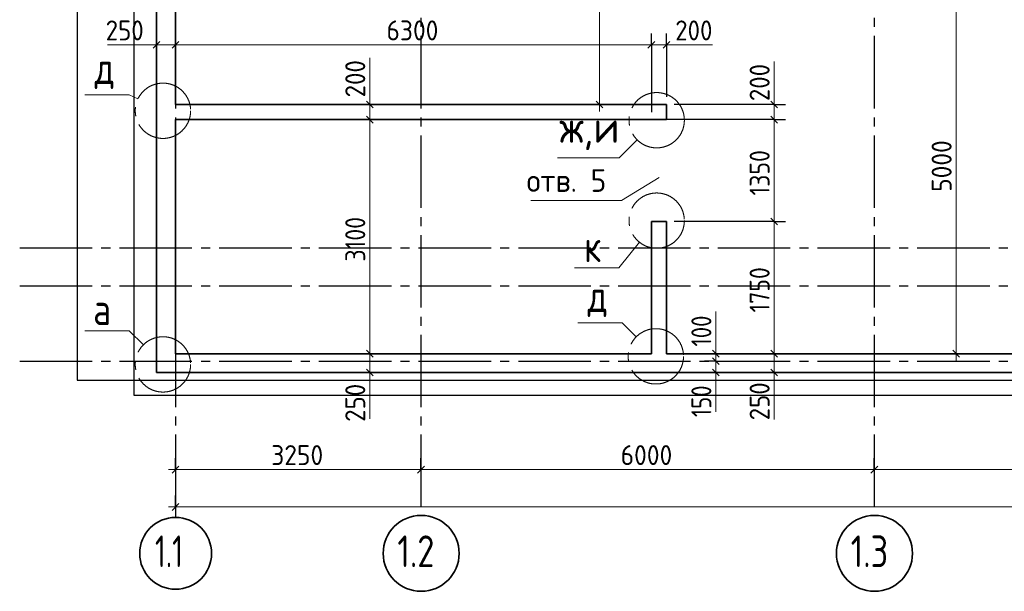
# Model space of a CAD drawing. Header units: millimetres. Extents: x 0 to 21000, y 0 to 14850.
# Tile 3 of 16: x 3002 to 8432, y 3089 to 6244. Entities that reach past the tile are written whole.
import ezdxf

# ---------------------------------------------------------------- set-up
doc = ezdxf.new("R2010")
doc.units = ezdxf.units.MM
doc.linetypes.add('______5', pattern=[550, 400, -50, 50, -50])
for name, color, linetype, lineweight in [('Standard', 7, 'Continuous', 25), ('Общий01', 7, 'Continuous', 13), ('Примечания', 7, 'Continuous', 13), ('Размерная линия_ общее', 7, 'Continuous', 13)]:
    doc.layers.add(name, color=color, linetype=linetype, lineweight=lineweight)
doc.layers.add('ЖБ Плита Фундамента верхний уровень', color=7, linetype='Continuous', lineweight=25, true_color=0x783c14)
doc.layers.add('ЖБ Стена верхний уровень', color=7, linetype='Continuous', lineweight=25, true_color=0x006e00)
doc.layers.add('Оси', color=7, linetype='______5', true_color=0x656565)
doc.styles.add('ISOCPEUR', font='txt')

msp = doc.modelspace()

# ---------------------------------------------------------------- linework, layer by layer
at = {"layer": 'Standard', "color": 254, "linetype": 'Continuous', "lineweight": -3, "true_color": 0xc4c4ff, "transparency": 33554687}
msp.add_lwpolyline([(3318.8, 4255.2), (16777.1, 4255.2), (16777.1, 13630.2), (3318.8, 13630.2), (3318.8, 4255.2)], dxfattribs=at)
at = {"layer": 'Standard', "color": 7, "linetype": 'Continuous', "lineweight": 13, "transparency": 33554687}
for points in [[(3361.1, 5829.9), (3606.1, 5829.9), (3653.8, 5807.2)], [(6406.8, 5581.6), (6307.9, 5482.8), (5966.9, 5482.8)], [(6061, 4874.9), (6306, 4874.9), (6419.2, 5016.2)], [(6402.2, 4494.2), (6324.5, 4571.9), (6079.5, 4571.9)], [(3683.8, 4449.7), (3606.1, 4527.4), (3361.1, 4527.4)]]:
    msp.add_lwpolyline(points, dxfattribs=at)
at = {"layer": 'Standard', "color": 7, "linetype": '______5', "lineweight": 13, "transparency": 33554687}
for centre in [(3791.7, 5741.7), (6514.7, 5689.5), (6514.7, 5135.3), (6510.1, 4386.3), (3791.7, 4341.8)]:
    msp.add_circle(centre, 152.6, dxfattribs=at)
at = {"layer": 'ЖБ Плита Фундамента верхний уровень', "color": 253, "linetype": 'Continuous', "lineweight": -3, "true_color": 0xa0a0a0, "transparency": 33554687}
for p, q in [((3631.3, 7755.2), (3631.3, 4171.8)), ((3631.3, 4171.8), (16756.3, 4171.8))]:
    msp.add_line(p, q, dxfattribs=at)
at = {"layer": 'ЖБ Стена верхний уровень', "color": 7, "linetype": 'Continuous', "lineweight": 35, "transparency": 33554687}
for p, q in [((3860.5, 5776), (3860.5, 13484.3)), ((3756.3, 7859.3), (3756.3, 4296.8)), ((3860.5, 5776), (3860.5, 7859.3)), ((3756.3, 7776), (3756.3, 4296.8)), ((6568.8, 5776), (3860.5, 5776)), ((6568.8, 5776), (3860.5, 5776)), ((6568.8, 5692.7), (6568.8, 5776)), ((6568.8, 5692.7), (6568.8, 5776)), ((3860.5, 5692.7), (6485.5, 5692.7)), ((3860.5, 4401), (3860.5, 5692.7)), ((3860.5, 5692.7), (6568.8, 5692.7)), ((3860.5, 4401), (3860.5, 5692.7)), ((6485.5, 5692.7), (6568.8, 5692.7)), ((6485.5, 5130.2), (6568.8, 5130.2)), ((6485.5, 5130.2), (6485.5, 4401)), ((6485.5, 5130.2), (6485.5, 4401)), ((6568.8, 5130.2), (6485.5, 5130.2)), ((6568.8, 4401), (6568.8, 5130.2)), ((6568.8, 4401), (6568.8, 5130.2)), ((6485.5, 4401), (3860.5, 4401)), ((6485.5, 4401), (3860.5, 4401)), ((13943.8, 4401), (6568.8, 4401)), ((13943.8, 4401), (6568.8, 4401)), ((3756.3, 4296.8), (3860.5, 4296.8)), ((3756.3, 4296.8), (3860.5, 4296.8)), ((3860.5, 4296.8), (16735.5, 4296.8)), ((3860.5, 4296.8), (16735.5, 4296.8))]:
    msp.add_line(p, q, dxfattribs=at)
at = {"layer": 'Оси', "color": 8, "linetype": '______5', "lineweight": -3, "transparency": 33554687}
for p, q in [((3860.5, 13855.1), (3860.5, 3536.5)), ((5214.6, 13855.1), (5214.6, 3536.5)), ((7714.6, 13855.1), (7714.6, 3536.5)), ((3001.7, 4984.3), (17901.2, 4984.3)), ((3001.7, 4776), (17901.2, 4776)), ((3001.7, 4359.3), (17901.2, 4359.3))]:
    msp.add_line(p, q, dxfattribs=at)
at = {"layer": 'Оси', "color": 7, "linetype": 'Continuous', "lineweight": 35, "transparency": 33554687}
for centre, radius in [((3861.7, 3298.9), 198.1), ((5215.7, 3298.9), 209.6), ((7715.7, 3298.9), 209.6)]:
    msp.add_circle(centre, radius, dxfattribs=at)
at = {"layer": 'Примечания', "color": 7, "linetype": 'Continuous', "lineweight": 13, "transparency": 33554687}
for p, q in [((3756.3, 6105.2), (3485.5, 6105.2)), ((6568.8, 6105.2), (6823, 6105.2)), ((4932.4, 5776), (4932.4, 6034.3)), ((7162.3, 5776), (7162.3, 6013.5)), ((6841.1, 4401), (6841.1, 4634.3)), ((4932.4, 4296.8), (4932.4, 4041.8)), ((6841.1, 4296.8), (6841.1, 4080.2)), ((7162.3, 4296.8), (7162.3, 4038.5))]:
    msp.add_line(p, q, dxfattribs=at)
msp.add_lwpolyline([(5819.9, 5246.4), (6319.9, 5246.4), (6528.7, 5374.3)], dxfattribs=at)
at = {"layer": 'Размерная линия_ общее', "color": 7, "linetype": 'Continuous', "lineweight": -3, "transparency": 33554687}
for p, q in [((3756.3, 6105.2), (3756.3, 6167.7)), ((3860.5, 6105.2), (3860.5, 6167.7)), ((6485.5, 6105.2), (6485.5, 6167.7)), ((6568.8, 6105.2), (6568.8, 6167.7)), ((3756.3, 6105.2), (3756.3, 6042.7)), ((3756.3, 6105.2), (3756.3, 6105.2)), ((3860.5, 6105.2), (3860.5, 6042.7)), ((3860.5, 6105.2), (3860.5, 6105.2)), ((6485.5, 6105.2), (6485.5, 6042.7)), ((6485.5, 6105.2), (6485.5, 5734.3)), ((6568.8, 6105.2), (6568.8, 6042.7)), ((6568.8, 6105.2), (6568.8, 5817.7)), ((4932.4, 5776), (4869.9, 5776)), ((4932.4, 5776), (4994.9, 5776)), ((4932.4, 5776), (4932.4, 5776)), ((6199.9, 5776), (6137.4, 5776)), ((6199.9, 5776), (6262.4, 5776)), ((6199.9, 5776), (6199.9, 5776)), ((7162.3, 5776), (7099.8, 5776)), ((7162.3, 5776), (7224.8, 5776)), ((4932.4, 5692.7), (4869.9, 5692.7)), ((4932.4, 5692.7), (4994.9, 5692.7)), ((4932.4, 5692.7), (4932.4, 5692.7)), ((7162.3, 5692.7), (7099.8, 5692.7)), ((7162.3, 5692.7), (7224.8, 5692.7)), ((7162.3, 5130.2), (7099.8, 5130.2)), ((7162.3, 5130.2), (7224.8, 5130.2)), ((4932.4, 4401), (4869.9, 4401)), ((4932.4, 4401), (4994.9, 4401)), ((4932.4, 4401), (4948.6, 4401)), ((6841.1, 4401), (6778.6, 4401)), ((6841.1, 4401), (6903.6, 4401)), ((7162.3, 4401), (7099.8, 4401)), ((7162.3, 4401), (7224.8, 4401)), ((8166.1, 4401), (7775.1, 4401)), ((8166.1, 4401), (8103.6, 4401)), ((8166.1, 4401), (8228.6, 4401)), ((6841.1, 4359.3), (6778.6, 4359.3)), ((6841.1, 4359.3), (6903.6, 4359.3)), ((4932.4, 4296.8), (4869.9, 4296.8)), ((4932.4, 4296.8), (4994.9, 4296.8)), ((4932.4, 4296.8), (4932.4, 4296.8)), ((6841.1, 4296.8), (6778.6, 4296.8)), ((6841.1, 4296.8), (6903.6, 4296.8)), ((7162.3, 4296.8), (7099.8, 4296.8)), ((7162.3, 4296.8), (7224.8, 4296.8)), ((3860.5, 3761.2), (3860.5, 3823.7)), ((5214.6, 3761.2), (5214.6, 3823.7)), ((7714.6, 3761.2), (7714.6, 3823.7)), ((3860.5, 3761.2), (3860.5, 3698.7)), ((5214.6, 3761.2), (5214.6, 3698.7)), ((7714.6, 3761.2), (7714.6, 3698.7)), ((3860.5, 3554.9), (3860.5, 3617.4)), ((3860.5, 3554.9), (3860.5, 3492.4))]:
    msp.add_line(p, q, dxfattribs=at)
at = {"layer": 'Размерная линия_ общее', "color": 7, "linetype": 'Continuous', "lineweight": 13, "transparency": 33554687}
for p, q in [((3756.3, 6105.2), (3718.8, 6105.2)), ((3756.3, 6105.2), (3860.5, 6105.2)), ((3860.5, 6105.2), (6485.5, 6105.2)), ((6485.5, 6105.2), (6568.8, 6105.2)), ((6568.8, 6105.2), (6606.3, 6105.2)), ((4932.4, 5776), (4932.4, 5813.5)), ((7162.3, 5776), (7162.3, 5813.5)), ((4932.4, 5692.7), (4932.4, 5776)), ((6199.9, 5776), (6199.9, 5738.5)), ((7162.3, 5692.7), (7162.3, 5776)), ((4932.4, 4401), (4932.4, 5692.7)), ((7162.3, 5130.2), (7162.3, 5692.7)), ((7162.3, 4401), (7162.3, 5130.2)), ((4932.4, 4296.8), (4932.4, 4401)), ((6841.1, 4401), (6841.1, 4438.5)), ((6841.1, 4359.3), (6841.1, 4401)), ((7162.3, 4296.8), (7162.3, 4401)), ((8166.1, 4401), (8166.1, 4363.5)), ((6841.1, 4296.8), (6841.1, 4359.3)), ((4932.4, 4296.8), (4932.4, 4259.3)), ((6841.1, 4296.8), (6841.1, 4259.3)), ((7162.3, 4296.8), (7162.3, 4259.3)), ((3860.5, 3761.2), (3823, 3761.2)), ((3860.5, 3761.2), (5214.6, 3761.2)), ((5214.6, 3761.2), (7714.6, 3761.2)), ((7714.6, 3761.2), (10214.6, 3761.2)), ((3860.5, 3554.9), (3823, 3554.9)), ((3860.5, 3554.9), (16693.8, 3554.9))]:
    msp.add_line(p, q, dxfattribs=at)
at = {"layer": 'Размерная линия_ общее', "color": 7, "linetype": 'Continuous', "lineweight": 25, "transparency": 33554687}
for p, q in [((3737.5, 6086.4), (3775, 6123.9)), ((3841.7, 6086.4), (3879.2, 6123.9)), ((6466.7, 6086.4), (6504.2, 6123.9)), ((6550, 6086.4), (6587.5, 6123.9)), ((4951.2, 5757.2), (4913.7, 5794.7)), ((6218.6, 5757.2), (6181.1, 5794.7)), ((7181.1, 5757.2), (7143.6, 5794.7)), ((4951.2, 5673.9), (4913.7, 5711.4)), ((7181.1, 5673.9), (7143.6, 5711.4)), ((7181.1, 5111.4), (7143.6, 5148.9)), ((4951.2, 4382.2), (4913.7, 4419.7)), ((6859.8, 4382.2), (6822.3, 4419.7)), ((7181.1, 4382.2), (7143.6, 4419.7)), ((8184.9, 4382.2), (8147.4, 4419.7)), ((6859.8, 4340.6), (6822.3, 4378.1)), ((4951.2, 4278.1), (4913.7, 4315.6)), ((6859.8, 4278.1), (6822.3, 4315.6)), ((7181.1, 4278.1), (7143.6, 4315.6)), ((3841.7, 3742.4), (3879.2, 3779.9)), ((5195.9, 3742.4), (5233.4, 3779.9)), ((7695.9, 3742.4), (7733.4, 3779.9)), ((3841.7, 3536.2), (3879.2, 3573.7))]:
    msp.add_line(p, q, dxfattribs=at)
at = {"layer": 'Размерная линия_ общее', "color": 7, "linetype": 'Continuous', "lineweight": 13, "transparency": 33554687}
for points in [[(6199.9, 5776), (6199.9, 6421), (6199.9, 6421), (6199.9, 6774.1), (6199.9, 6774.1), (6199.9, 7755.2)], [(8166.1, 4401), (8166.1, 5253.7), (8166.1, 5253.7), (8166.1, 5474.4), (8166.1, 5474.4), (8166.1, 6484.3)]]:
    msp.add_lwpolyline(points, dxfattribs=at)
at = {"layer": 'Размерная линия_ общее', "color": 7, "linetype": 'Continuous', "lineweight": -3, "transparency": 33554687}
for points in [[(7162.3, 5776), (7153.8, 5776), (7153.8, 5776), (6610.5, 5776)], [(7162.3, 5692.7), (7153.8, 5692.7), (7153.8, 5692.7), (6527.1, 5692.7)], [(7162.3, 5130.2), (7153.8, 5130.2), (7153.8, 5130.2), (7153.8, 5130.2), (7153.8, 5130.2), (6610.5, 5130.2)], [(7162.3, 4401), (7153.8, 4401), (7153.8, 4401), (7153.8, 4401), (7153.8, 4401), (7153.8, 4401), (7153.8, 4401), (6912.8, 4401)], [(7162.3, 4296.8), (7153.8, 4296.8), (7153.8, 4296.8), (7153.8, 4296.8), (7153.8, 4296.8), (7153.8, 4296.8), (7153.8, 4296.8), (6993.6, 4296.8)]]:
    msp.add_lwpolyline(points, dxfattribs=at)

# ---------------------------------------------------------------- texts
at = {"layer": 'Общий01', "color": 7, "linetype": 'Continuous', "lineweight": 35, "transparency": 33554687, "char_height": 175, "attachment_point": 7, "style": 'ISOCPEUR'}
for s, insert, width in [('\\W0.78;д', (3415.4, 5861.4), 190.4), ('\\W0.91;ж,и', (5979.1, 5524.3), 420.393), ('\\W0.78;к', (6115.3, 4906.4), 190.405), ('\\W0.78;д', (6133.8, 4603.4), 190.4), ('\\W0.80;а', (3406.7, 4558.9), 209.908)]:
    msp.add_mtext(s, dxfattribs=dict(at, insert=insert, width=width))
at = {"layer": 'Общий01', "color": 7, "linetype": 'Continuous', "lineweight": 25, "transparency": 33554687, "insert": (5797.7, 5294.1), "char_height": 125, "width": 546.667, "attachment_point": 7, "style": 'ISOCPEUR'}
msp.add_mtext('\\W0.95;отв. 5', dxfattribs=at)
at = {"layer": 'Оси', "color": 7, "linetype": 'Continuous', "lineweight": 35, "transparency": 33554687, "char_height": 175, "attachment_point": 7, "style": 'ISOCPEUR'}
for s, insert, width in [('\\W0.68;1.1', (3747.9, 3222.8), 287.291), ('\\W0.79;1.2', (5084.4, 3222.8), 331.375), ('\\W0.79;1.3', (7584.4, 3222.8), 331.375)]:
    msp.add_mtext(s, dxfattribs=dict(at, insert=insert, width=width))
at = {"layer": 'Размерная линия_ общее', "color": 7, "linetype": 'Continuous', "lineweight": 25, "transparency": 33554687, "char_height": 110, "attachment_point": 7, "style": 'ISOCPEUR'}
for s, insert, width in [('\\W0.91;250', (3475.9, 6130.2), 280.998), ('\\W0.93;6300', (5024.5, 6130.2), 359.05), ('\\W0.91;200', (6616.7, 6130.2), 280.998), ('\\W0.93;3250', (4389, 3786.2), 359.05), ('\\W0.93;6000', (6316.1, 3786.2), 359.047)]:
    msp.add_mtext(s, dxfattribs=dict(at, insert=insert, width=width))
at = {"layer": 'Размерная линия_ общее', "color": 7, "linetype": 'Continuous', "lineweight": 25, "transparency": 33554687, "char_height": 110, "attachment_point": 7, "rotation": 90, "style": 'ISOCPEUR'}
for s, insert, width in [('\\W0.91;200', (4907.4, 5815.6), 280.994), ('\\W0.91;200', (7137.3, 5794.7), 280.99), ('\\W0.93;5000', (8141.1, 5294.2), 359.05), ('\\W0.87;1350', (7137.3, 5273.9), 333.455), ('\\W0.87;3100', (4907.4, 4909.3), 333.455), ('\\W0.87;1750', (7137.3, 4628.1), 333.451), ('\\W0.83;100', (6816.1, 4440.6), 254.286), ('\\W0.91;250', (4907.4, 4024.7), 280.994), ('\\W0.83;150', (6816.1, 4050.9), 254.286), ('\\W0.91;250', (7137.3, 4033.1), 280.99)]:
    msp.add_mtext(s, dxfattribs=dict(at, insert=insert, width=width))

doc.saveas('drawing.dxf')
